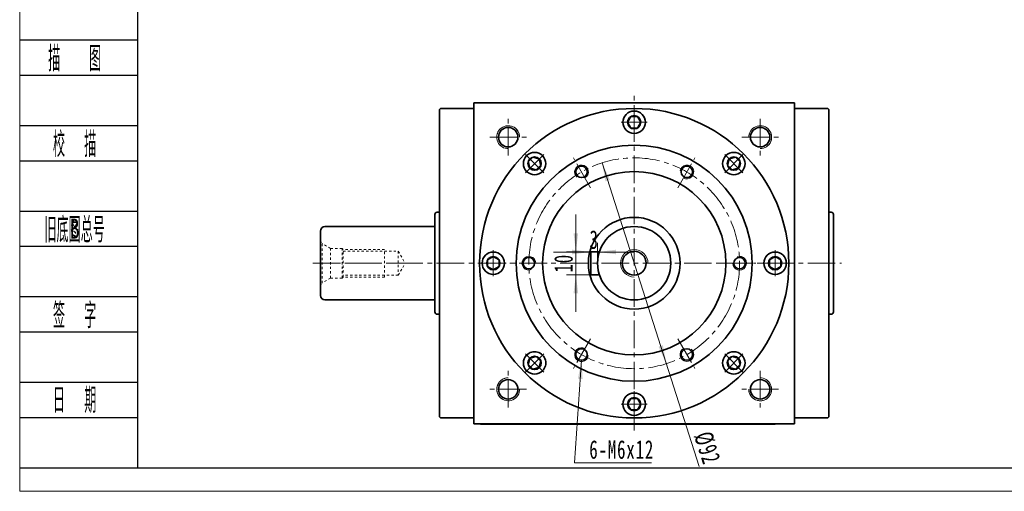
# Model space of a CAD drawing. Header units: millimetres. Extents: x -435 to 434, y -216 to 395.
# Tile 1 of 6: x -430 to -1, y -216 to -10. Entities that reach past the tile are written whole.
import ezdxf
from ezdxf.enums import TextEntityAlignment as Align

# ---------------------------------------------------------------- set-up
doc = ezdxf.new("R2010")
doc.units = ezdxf.units.MM
doc.set_wipeout_variables(frame=1)
doc.linetypes.add('点画线', pattern=[18, 12, -2, 2, -2])
doc.linetypes.add('虚线', pattern=[2, 1, -1])
doc.layers.get('0').update_dxf_attribs({"lineweight": 35})
doc.layers.add('2细线层', color=4, linetype='Continuous')
doc.layers.add('6文字层', color=3, linetype='Continuous')
for name, color, linetype, lineweight in [('中心线层', 1, '点画线', 18), ('图框_外框线', 7, 'Continuous', 18), ('尺寸线层', 3, 'Continuous', 18), ('粗实线', 7, 'Continuous', 50), ('粗实线层', 7, 'Continuous', 35)]:
    doc.layers.add(name, color=color, linetype=linetype, lineweight=lineweight)
doc.styles.add('PC_TEXTSTYLE', font='ISOCP.SHX', dxfattribs={"width": 0.707, "bigfont": 'GBCBIG.SHX'})
doc.styles.add('标准', font='txt', dxfattribs={"width": 0.667})
doc.dimstyles.new('a4-1-1.5', dxfattribs={"dimtxt": 4.5, "dimasz": 4.5, "dimexe": 2.25, "dimexo": 0, "dimgap": 0.75, "dimtad": 1, "dimdec": 3, "dimdsep": 46, "dimtxsty": '标准', "dimblk": '_CAXARROW', "dimcen": 0, "dimdle": 9, "dimazin": 2, "dimtfac": 0.707107, "dimtdec": 3, "dimtix": 1, "dimtmove": 2, "dimatfit": 3, "dimfxl": 0, "dimfrac": 2, "dimtolj": 1, "dimarcsym": 0})

# ---------------------------------------------------------------- blocks, each defined once
blk = doc.blocks.new('*X39')
at = {"layer": '尺寸线层', "linetype": 'Continuous'}
for points in [[(-187.62, -111.28), (-186.61, -103.18), (-188.64, -103.18)], [(-187.62, -121.28), (-186.61, -129.38), (-188.64, -129.38)]]:
    blk.add_hatch(color=0, dxfattribs=at).paths.add_polyline_path(points, flags=0)
at = {"layer": '尺寸线层', "color": 0, "linetype": 'Continuous'}
for p, q in [((-187.62, -95.08), (-187.62, -137.48)), ((-181.16, -111.28), (-191.67, -111.28)), ((-181.16, -121.28), (-191.67, -121.28))]:
    blk.add_line(p, q, dxfattribs=at)
at = {"layer": '尺寸线层', "color": 0, "insert": (-192.98, -116.28), "char_height": 8.1, "width": 16.2, "attachment_point": 5, "rotation": 90, "line_spacing_factor": 1.15057, "style": '标准'}
blk.add_mtext('\\T1.1;10', dxfattribs=at)
blk = doc.blocks.new('_CAXARROW')
blk.add_hatch(color=0).paths.add_polyline_path([(0, 0), (-1, 0.125), (-1, -0.125)], flags=0)
blk = doc.blocks.new('*X40')
at = {"layer": '尺寸线层', "linetype": 'Continuous'}
for points in [[(-181.16, -111.38), (-189.26, -110.37), (-189.26, -112.39)], [(-178.16, -111.38), (-170.06, -110.37), (-170.06, -112.39)]]:
    blk.add_hatch(color=0, dxfattribs=at).paths.add_polyline_path(points, flags=0)
at = {"layer": '尺寸线层', "color": 0, "linetype": 'Continuous'}
for p, q in [((-178.16, -116.28), (-178.16, -107.33)), ((-197.36, -111.38), (-161.96, -111.38)), ((-181.16, -111.28), (-181.16, -115.43))]:
    blk.add_line(p, q, dxfattribs=at)
at = {"layer": '尺寸线层', "color": 0, "insert": (-179.66, -106.02), "char_height": 8.1, "width": 16.2, "attachment_point": 5, "line_spacing_factor": 1.15057, "style": '标准'}
blk.add_mtext('\\T1.1;3', dxfattribs=at)
blk = doc.blocks.new('*X41')
at = {"layer": '尺寸线层', "linetype": 'Continuous'}
blk.add_hatch(color=0, dxfattribs=at).paths.add_polyline_path([(0.65, 44.71), (1.12, 36.56), (-0.9, 36.7)], flags=0)
at = {"layer": '尺寸线层', "color": 0, "linetype": 'Continuous'}
blk.add_line((0.65, 44.71), (-2.38, 0), dxfattribs=at)
at = {"layer": '尺寸线层', "color": 0}
for p, q in [((-2.38, 0), (0, 0)), ((0, 0), (31.15, 0)), ((0, 0), (0, 0))]:
    blk.add_line(p, q, dxfattribs=at)
at = {"layer": '尺寸线层', "color": 0, "insert": (4.05, 1.62), "char_height": 8.1, "width": 54.1905, "attachment_point": 7, "line_spacing_factor": 1.15057, "style": '标准'}
blk.add_mtext('\\T1.1;6-M6x12', dxfattribs=at)
blk = doc.blocks.new('*X42')
at = {"layer": '尺寸线层', "linetype": 'Continuous'}
for points in [[(-176.21, -72.48), (-174.7, -80.5), (-172.77, -79.88)], [(-148.12, -160.09), (-151.55, -152.68), (-149.63, -152.06)]]:
    blk.add_hatch(color=0, dxfattribs=at).paths.add_polyline_path(points, flags=0)
at = {"layer": '尺寸线层', "color": 0, "linetype": 'Continuous'}
blk.add_line((-133.73, -204.97), (-176.21, -72.48), dxfattribs=at)
at = {"layer": '尺寸线层', "color": 0, "insert": (-130.32, -196.88), "char_height": 8.1, "width": 26.6689, "attachment_point": 5, "rotation": 287.7769, "line_spacing_factor": 1.15057, "style": '标准'}
blk.add_mtext('\\T1.1;%%C92', dxfattribs=at)
blk = doc.blocks.new('*X43')
at = {"layer": '中心线层', "linetype": '点画线', "lineweight": 18}
for p, q in [((0, -5.64), (0, 5.64)), ((-5.64, 0), (5.64, 0))]:
    blk.add_line(p, q, dxfattribs=at)
at = {"layer": '粗实线层'}
for p, q in [((-2.89, 0), (-1.44, 2.5)), ((-2.89, 0), (-1.44, -2.5)), ((-1.44, 2.5), (1.44, 2.5)), ((2.89, 0), (1.44, 2.5)), ((2.89, 0), (1.44, 2.5)), ((2.89, 0), (1.44, -2.5)), ((-1.44, -2.5), (1.44, -2.5))]:
    blk.add_line(p, q, dxfattribs=at)
blk.add_circle((0, 0), 2.89, dxfattribs=at)
for start, end in [(0, 180), (180, 360)]:
    blk.add_arc((0, 0), 4.89, start, end, dxfattribs=at)
blk = doc.blocks.new('M12螺纹中心孔_2_1')
at = {"layer": '中心线层', "linetype": '点画线', "lineweight": 18}
blk.add_line((40.79, 0), (-3.25, 0), dxfattribs=at)
at = {"layer": '粗实线层', "color": 6, "linetype": '虚线', "lineweight": 18}
for p, q in [((0, -9.9), (0, 9.9)), ((0, 9.9), (0.74, 8.61)), ((4.4, 6.5), (0.74, 8.61)), ((0.74, -8.61), (0.74, 8.61)), ((9.5, 6.5), (4.4, 6.5)), ((4.4, -6.5), (4.4, 6.5)), ((10, 6), (9.5, 6.5)), ((9.5, -6.5), (9.5, 6.5)), ((28, 6), (10, 6)), ((10, -6), (10, 6)), ((10, 5.25), (34, 5.25)), ((28, -6), (28, 6)), ((34, 5.25), (34, -5.25)), ((34, 5.25), (37.03, 0)), ((34, -5.25), (37.03, 0)), ((4.4, -6.5), (0.74, -8.61)), ((9.5, -6.5), (4.4, -6.5)), ((10, -6), (9.5, -6.5)), ((34, -5.25), (10, -5.25)), ((28, -6), (10, -6)), ((0, -9.9), (0.74, -8.61))]:
    blk.add_line(p, q, dxfattribs=at)

msp = doc.modelspace()

# ---------------------------------------------------------------- linework, layer by layer
at = {"color": 7, "linetype": 'Continuous', "lineweight": 0}
for centre, start, end in [((-217.1617, -61.283), 0, 195), ((-107.1617, -61.283), 270, 105), ((-217.1617, -171.283), 90, 285), ((-107.1617, -171.283), 180, 15)]:
    msp.add_arc(centre, 5, start, end, dxfattribs=at)
at = {"layer": '2细线层'}
for p, q in [((-430.3848, -18.8696), (-378.9854, -18.8696)), ((-430.3848, -34.2379), (-378.9854, -34.2379)), ((-430.3848, -56.1925), (-378.9854, -56.1925)), ((-430.3848, -71.5608), (-378.9854, -71.5608)), ((-430.3848, -93.5155), (-378.9854, -93.5155)), ((-430.3848, -108.8837), (-378.9854, -108.8837)), ((-430.3848, -130.8384), (-378.9854, -130.8384)), ((-430.3848, -146.2066), (-378.9854, -146.2066)), ((-430.3848, -168.1613), (-378.9854, -168.1613)), ((-430.3848, -183.5296), (-378.9854, -183.5296)), ((-430.3848, -205.4842), (-378.9854, -205.4842))]:
    msp.add_line(p, q, dxfattribs=at)
at = {"layer": '中心线层'}
for p, q in [((-162.1617, -189.283), (-162.1617, -43.283)), ((-217.1617, -69.283), (-217.1617, -53.283)), ((-107.1617, -53.283), (-107.1617, -69.283)), ((-225.1617, -61.283), (-209.1617, -61.283)), ((-115.1617, -61.283), (-99.1617, -61.283)), ((-181.1777, -83.3464), (-188.694, -70.3279)), ((-143.1457, -83.3464), (-135.6295, -70.3279)), ((-302.4117, -116.283), (-71.6041, -116.283)), ((-200.1937, -116.283), (-215.2262, -116.283)), ((-124.1298, -116.283), (-109.0973, -116.283)), ((-181.1777, -149.2197), (-188.694, -162.2382)), ((-143.1457, -149.2197), (-135.6295, -162.2382)), ((-217.1617, -179.283), (-217.1617, -163.283)), ((-107.1617, -163.283), (-107.1617, -179.283)), ((-209.1617, -171.283), (-225.1617, -171.283)), ((-99.1617, -171.283), (-115.1617, -171.283))]:
    msp.add_line(p, q, dxfattribs=at)
msp.add_circle((-162.1617, -116.283), 46, dxfattribs=at)
at = {"layer": '粗实线', "color": 0, "lineweight": 40}
msp.add_line((-229.2937, -186.283), (-100.6617, -186.283), dxfattribs=at)
at = {"layer": '粗实线层'}
for p, q in [((-232.1617, -186.283), (-232.1617, -46.283)), ((-232.1617, -46.283), (-92.1617, -46.283)), ((-92.1617, -186.283), (-92.1617, -46.283)), ((-246.6617, -48.783), (-247.1617, -49.283)), ((-247.1617, -49.283), (-247.1617, -183.283)), ((-232.1617, -48.783), (-246.6617, -48.783)), ((-92.1617, -48.783), (-77.6617, -48.783)), ((-77.6617, -48.783), (-77.1617, -49.283)), ((-77.1617, -49.283), (-77.1617, -183.283)), ((-247.1617, -94.033), (-248.1617, -94.033)), ((-77.1617, -94.033), (-76.1617, -94.033)), ((-249.1617, -95.033), (-249.1617, -137.533)), ((-249.1617, -95.033), (-249.1617, -137.533)), ((-75.1617, -95.033), (-75.1617, -137.533)), ((-75.1617, -95.033), (-75.1617, -137.533)), ((-299.1617, -102.283), (-299.1617, -130.283)), ((-297.1617, -100.283), (-249.1617, -100.283)), ((-181.1617, -111.283), (-181.1617, -121.283)), ((-181.1617, -111.283), (-177.3604, -111.283)), ((-181.1617, -121.283), (-177.3604, -121.283)), ((-297.1617, -132.283), (-249.1617, -132.283)), ((-247.1617, -138.533), (-248.1617, -138.533)), ((-77.1617, -138.533), (-76.1617, -138.533)), ((-246.6617, -183.783), (-247.1617, -183.283)), ((-232.1617, -183.783), (-246.6617, -183.783)), ((-92.1617, -183.783), (-77.6617, -183.783)), ((-77.6617, -183.783), (-77.1617, -183.283))]:
    msp.add_line(p, q, dxfattribs=at)
msp.add_lwpolyline([(-92.1617, -186.283), (-232.1617, -186.283)], dxfattribs=at)
for centre, radius in [((-162.1617, -116.283), 67.5), ((-217.1617, -61.283), 4.25), ((-107.1617, -61.283), 4.25), ((-162.1617, -116.283), 51.5), ((-162.1617, -116.283), 40), ((-185.1617, -76.4459), 2.5), ((-139.1617, -76.4459), 2.5), ((-162.1617, -116.283), 20), ((-162.1617, -116.283), 16), ((-162.1617, -116.283), 5.2), ((-208.1617, -116.283), 2.5), ((-116.1617, -116.283), 2.5), ((-185.1617, -156.1202), 2.5), ((-139.1617, -156.1202), 2.5), ((-217.1617, -171.283), 4.25), ((-107.1617, -171.283), 4.25)]:
    msp.add_circle(centre, radius, dxfattribs=at)
at = {"layer": '粗实线层', "lineweight": 18}
for centre, radius, start, end in [((-185.1617, -76.4459), 3, 300, 231.186415), ((-139.1617, -76.4459), 3, 240, 171.186415), ((-162.1617, -116.283), 6, 0, 270), ((-208.1617, -116.283), 3, 360, 291.186415), ((-116.1617, -116.283), 3, 180, 111.186415), ((-185.1617, -156.1202), 3, 60, 351.186415), ((-139.1617, -156.1202), 3, 120, 51.186415)]:
    msp.add_arc(centre, radius, start, end, dxfattribs=at)
at = {"layer": '粗实线层'}
for centre, radius, start, end in [((-248.1617, -95.033), 1, 90, 180), ((-76.1617, -95.033), 1, 0, 90), ((-297.1617, -102.283), 2, 90, 180), ((-297.1617, -130.283), 2, 180, 270), ((-248.1617, -137.533), 1, 180, 270), ((-76.1617, -137.533), 1, 270, 0)]:
    msp.add_arc(centre, radius, start, end, dxfattribs=at)

# ---------------------------------------------------------------- block references
at = {"layer": '尺寸线层'}
msp.add_blockref('*X41', (-185.8144, -203.33), dxfattribs=at)
at = {"layer": '粗实线层'}
msp.add_blockref('M12螺纹中心孔_2_1', (-299.1617, -116.283), dxfattribs=at)

# ---------------------------------------------------------------- texts
at = {"layer": '6文字层', "color": 3, "style": 'PC_TEXTSTYLE'}
for s, width, p in [('描   图', 0.6667, (-406.4288, -26.5538)), ('校  描', 0.667, (-406.4288, -63.8767)), ('旧底图总号', 0.667, (-406.4288, -101.1996)), ('签  字', 0.667, (-406.4288, -138.5225)), ('日  期', 0.667, (-406.4151, -175.6263))]:
    msp.add_text(s, height=10.97733, dxfattribs=dict(at, width=width)).set_placement(p, align=Align.MIDDLE)
at = {"layer": '6文字层', "width": 0.707}
msp.add_text('B', height=8.7819, dxfattribs=at).set_placement((-406.4288, -101.1996), align=Align.MIDDLE)

# ---------------------------------------------------------------- dimensions: what is measured, and where the dimension line sits
at = {"layer": '尺寸线层'}
dim = msp.add_diameter_dim_2p(p1=(-176.2061, -72.4794), p2=(-148.1174, -160.0866), dimstyle='a4-1-1.5', override={"dimpost": '%%C<>', "dimsah": 1, "dimtfill": 1, "dimtzin": 8}, dxfattribs=at)
dim.commit()
dim.dimension.update_dxf_attribs({"geometry": '*X42', "text_midpoint": (-135.7627, -198.6201), "dimtype": 163})
dim = msp.add_linear_dim(base=(-187.6242, -121.283), p1=(-181.1617, -111.283), p2=(-181.1617, -121.283), angle=270, dimstyle='a4-1-1.5', override={"dimsah": 1, "dimtfill": 1, "dimtzin": 8}, dxfattribs=at)
dim.commit()
dim.dimension.update_dxf_attribs({"geometry": '*X39', "text_midpoint": (-192.9804, -116.283)})
dim = msp.add_linear_dim(base=(-178.1617, -111.3795), p1=(-181.1617, -111.283), p2=(-178.1617, -116.283), dimstyle='a4-1-1.5', override={"dimsah": 1, "dimtfill": 1, "dimtzin": 8}, dxfattribs=at)
dim.commit()
dim.dimension.update_dxf_attribs({"geometry": '*X40', "text_midpoint": (-179.6617, -106.0233)})

# ---------------------------------------------------------------- next in the draw order: wipeouts: each hides what was drawn before it
for points in [[(-157.2717, -54.783), (-157.2718, -54.7556), (-157.272, -54.7281), (-157.2724, -54.7006), (-157.273, -54.6731), (-157.2737, -54.6457), (-157.2745, -54.6182), (-157.2755, -54.5908), (-157.2767, -54.5633), (-157.278, -54.5359), (-157.2794, -54.5084), (-157.2811, -54.481), (-157.2828, -54.4536), (-157.2848, -54.4262), (-157.2868, -54.3988), (-157.2891, -54.3714), (-157.2915, -54.344), (-157.294, -54.3166), (-157.2967, -54.2893), (-157.2996, -54.262), (-157.3026, -54.2347), (-157.3057, -54.2074), (-157.309, -54.1801), (-157.3125, -54.1528), (-157.3161, -54.1256), (-157.3199, -54.0984), (-157.3238, -54.0712), (-157.3279, -54.044), (-157.3321, -54.0169), (-157.3365, -53.9897), (-157.341, -53.9626), (-157.341, -53.9626), (-157.3846, -53.7383), (-157.4387, -53.5162), (-157.503, -53.2969), (-157.5775, -53.0809), (-157.6621, -52.8686), (-157.7564, -52.6604), (-157.8604, -52.4569), (-157.9738, -52.2585), (-158.0964, -52.0655), (-158.2278, -51.8786), (-158.3678, -51.6979), (-158.5161, -51.524), (-158.6723, -51.3572), (-158.8362, -51.1979), (-159.0073, -51.0465), (-159.1854, -50.9032), (-159.3699, -50.7683), (-159.5605, -50.6423), (-159.7568, -50.5253), (-159.9584, -50.4175), (-160.1648, -50.3194), (-160.3755, -50.2309), (-160.5902, -50.1525), (-160.8083, -50.0841), (-161.0293, -50.026), (-161.2528, -49.9783), (-161.4783, -49.941), (-161.7053, -49.9144), (-161.9332, -49.8984), (-162.1617, -49.893), (-162.1617, -49.893), (-162.3902, -49.8984), (-162.6182, -49.9144), (-162.8452, -49.941), (-163.0707, -49.9783), (-163.2942, -50.026), (-163.5152, -50.0841), (-163.7333, -50.1525), (-163.9479, -50.2309), (-164.1587, -50.3194), (-164.365, -50.4175), (-164.5666, -50.5253), (-164.7629, -50.6423), (-164.9536, -50.7683), (-165.1381, -50.9032), (-165.3161, -51.0465), (-165.4873, -51.1979), (-165.6511, -51.3572), (-165.8074, -51.524), (-165.9557, -51.6979), (-166.0957, -51.8786), (-166.2271, -52.0655), (-166.3496, -52.2585), (-166.463, -52.4569), (-166.567, -52.6604), (-166.6614, -52.8686), (-166.7459, -53.0809), (-166.8204, -53.2969), (-166.8848, -53.5162), (-166.9388, -53.7383), (-166.9824, -53.9626), (-166.9824, -53.9626), (-166.9869, -53.9897), (-166.9913, -54.0169), (-166.9956, -54.044), (-166.9996, -54.0712), (-167.0036, -54.0984), (-167.0073, -54.1256), (-167.0109, -54.1528), (-167.0144, -54.1801), (-167.0177, -54.2074), (-167.0209, -54.2347), (-167.0239, -54.262), (-167.0267, -54.2893), (-167.0294, -54.3166), (-167.032, -54.344), (-167.0344, -54.3714), (-167.0366, -54.3988), (-167.0387, -54.4262), (-167.0406, -54.4536), (-167.0424, -54.481), (-167.044, -54.5084), (-167.0455, -54.5359), (-167.0468, -54.5633), (-167.0479, -54.5908), (-167.0489, -54.6182), (-167.0498, -54.6457), (-167.0505, -54.6731), (-167.051, -54.7006), (-167.0514, -54.7281), (-167.0516, -54.7556), (-167.0517, -54.783), (-167.0517, -54.783), (-167.045, -55.039), (-167.0249, -55.2942), (-166.9915, -55.548), (-166.9449, -55.7997), (-166.8851, -56.0487), (-166.8124, -56.2941), (-166.7269, -56.5355), (-166.629, -56.772), (-166.5187, -57.0031), (-166.3966, -57.228), (-166.2628, -57.4463), (-166.1178, -57.6573), (-165.962, -57.8604), (-165.7957, -58.0551), (-165.6195, -58.2408), (-165.4338, -58.417), (-165.2391, -58.5833), (-165.036, -58.7391), (-164.825, -58.8841), (-164.6067, -59.0179), (-164.3817, -59.1401), (-164.1507, -59.2503), (-163.9141, -59.3482), (-163.6728, -59.4337), (-163.4274, -59.5064), (-163.1784, -59.5662), (-162.9267, -59.6128), (-162.6729, -59.6463), (-162.4176, -59.6663), (-162.1617, -59.673), (-162.1617, -59.673), (-161.9058, -59.6663), (-161.6506, -59.6463), (-161.3968, -59.6128), (-161.145, -59.5662), (-160.8961, -59.5064), (-160.6506, -59.4337), (-160.4093, -59.3482), (-160.1728, -59.2503), (-159.9417, -59.1401), (-159.7167, -59.0179), (-159.4984, -58.8841), (-159.2875, -58.7391), (-159.0844, -58.5833), (-158.8897, -58.417), (-158.704, -58.2408), (-158.5277, -58.0551), (-158.3615, -57.8604), (-158.2056, -57.6573), (-158.0606, -57.4463), (-157.9269, -57.228), (-157.8047, -57.0031), (-157.6945, -56.772), (-157.5965, -56.5355), (-157.5111, -56.2941), (-157.4383, -56.0487), (-157.3786, -55.7997), (-157.3319, -55.548), (-157.2985, -55.2942), (-157.2784, -55.039)], [(-202.191, -69.3382), (-202.2105, -69.3188), (-202.2301, -69.2996), (-202.2498, -69.2804), (-202.2696, -69.2614), (-202.2895, -69.2425), (-202.3096, -69.2236), (-202.3297, -69.2049), (-202.3499, -69.1863), (-202.3702, -69.1679), (-202.3907, -69.1495), (-202.4112, -69.1312), (-202.4319, -69.1131), (-202.4526, -69.0951), (-202.4735, -69.0772), (-202.4944, -69.0594), (-202.5154, -69.0417), (-202.5366, -69.0242), (-202.5578, -69.0068), (-202.5792, -68.9895), (-202.6006, -68.9723), (-202.6221, -68.9552), (-202.6438, -68.9383), (-202.6655, -68.9214), (-202.6873, -68.9047), (-202.7092, -68.8882), (-202.7312, -68.8717), (-202.7533, -68.8554), (-202.7755, -68.8392), (-202.7978, -68.8231), (-202.8202, -68.8071), (-202.8202, -68.8071), (-203.0096, -68.6793), (-203.2049, -68.5605), (-203.4054, -68.4509), (-203.6109, -68.3509), (-203.8208, -68.2605), (-204.0347, -68.18), (-204.2522, -68.1097), (-204.4726, -68.0495), (-204.6957, -67.9998), (-204.9208, -67.9605), (-205.1476, -67.9317), (-205.3754, -67.9136), (-205.6038, -67.9062), (-205.8323, -67.9094), (-206.0605, -67.9233), (-206.2877, -67.9479), (-206.5135, -67.983), (-206.7374, -68.0287), (-206.959, -68.0848), (-207.1777, -68.1511), (-207.393, -68.2276), (-207.6046, -68.3141), (-207.8119, -68.4104), (-208.0144, -68.5163), (-208.2118, -68.6315), (-208.4036, -68.7558), (-208.5893, -68.8889), (-208.7687, -69.0305), (-208.9412, -69.1804), (-209.1065, -69.3382), (-209.1065, -69.3382), (-209.2643, -69.5036), (-209.4142, -69.6761), (-209.5559, -69.8554), (-209.689, -70.0412), (-209.8133, -70.233), (-209.9285, -70.4304), (-210.0344, -70.6329), (-210.1306, -70.8402), (-210.2171, -71.0517), (-210.2936, -71.2671), (-210.36, -71.4858), (-210.4161, -71.7073), (-210.4617, -71.9313), (-210.4969, -72.1571), (-210.5214, -72.3843), (-210.5353, -72.6124), (-210.5386, -72.8409), (-210.5311, -73.0694), (-210.513, -73.2972), (-210.4843, -73.5239), (-210.445, -73.7491), (-210.3952, -73.9721), (-210.3351, -74.1926), (-210.2647, -74.41), (-210.1843, -74.624), (-210.0939, -74.8339), (-209.9938, -75.0393), (-209.8843, -75.2399), (-209.7655, -75.4351), (-209.6376, -75.6246), (-209.6376, -75.6246), (-209.6217, -75.647), (-209.6056, -75.6692), (-209.5894, -75.6914), (-209.5731, -75.7135), (-209.5566, -75.7355), (-209.54, -75.7574), (-209.5233, -75.7793), (-209.5065, -75.801), (-209.4896, -75.8226), (-209.4725, -75.8442), (-209.4553, -75.8656), (-209.438, -75.8869), (-209.4206, -75.9082), (-209.403, -75.9293), (-209.3854, -75.9504), (-209.3676, -75.9713), (-209.3497, -75.9922), (-209.3317, -76.0129), (-209.3135, -76.0335), (-209.2953, -76.0541), (-209.2769, -76.0745), (-209.2584, -76.0949), (-209.2398, -76.1151), (-209.2211, -76.1352), (-209.2023, -76.1552), (-209.1834, -76.1751), (-209.1643, -76.1949), (-209.1452, -76.2146), (-209.1259, -76.2342), (-209.1065, -76.2537), (-209.1065, -76.2537), (-208.9208, -76.4299), (-208.7262, -76.5962), (-208.5231, -76.7521), (-208.3121, -76.8971), (-208.0938, -77.0308), (-207.8688, -77.153), (-207.6377, -77.2632), (-207.4012, -77.3612), (-207.1599, -77.4466), (-206.9144, -77.5193), (-206.6655, -77.5791), (-206.4138, -77.6258), (-206.1599, -77.6592), (-205.9047, -77.6793), (-205.6488, -77.686), (-205.3929, -77.6793), (-205.1376, -77.6592), (-204.8838, -77.6258), (-204.6321, -77.5791), (-204.3832, -77.5193), (-204.1377, -77.4466), (-203.8964, -77.3612), (-203.6599, -77.2632), (-203.4288, -77.153), (-203.2038, -77.0308), (-202.9855, -76.8971), (-202.7745, -76.7521), (-202.5714, -76.5962), (-202.3767, -76.4299), (-202.191, -76.2537), (-202.191, -76.2537), (-202.0148, -76.068), (-201.8486, -75.8733), (-201.6927, -75.6702), (-201.5477, -75.4593), (-201.4139, -75.241), (-201.2918, -75.016), (-201.1816, -74.7849), (-201.0836, -74.5484), (-200.9981, -74.3071), (-200.9254, -74.0616), (-200.8657, -73.8127), (-200.819, -73.5609), (-200.7856, -73.3071), (-200.7655, -73.0519), (-200.7588, -72.796), (-200.7655, -72.54), (-200.7856, -72.2848), (-200.819, -72.031), (-200.8657, -71.7793), (-200.9254, -71.5303), (-200.9981, -71.2849), (-201.0836, -71.0436), (-201.1816, -70.807), (-201.2918, -70.576), (-201.4139, -70.351), (-201.5477, -70.1327), (-201.6927, -69.9217), (-201.8486, -69.7186), (-202.0148, -69.5239)], [(-115.2169, -76.2537), (-115.1975, -76.2342), (-115.1783, -76.2146), (-115.1591, -76.1949), (-115.1401, -76.1751), (-115.1211, -76.1552), (-115.1023, -76.1352), (-115.0836, -76.1151), (-115.065, -76.0949), (-115.0465, -76.0745), (-115.0282, -76.0541), (-115.0099, -76.0335), (-114.9918, -76.0129), (-114.9738, -75.9922), (-114.9559, -75.9713), (-114.9381, -75.9504), (-114.9204, -75.9293), (-114.9029, -75.9082), (-114.8855, -75.8869), (-114.8681, -75.8656), (-114.851, -75.8442), (-114.8339, -75.8226), (-114.8169, -75.801), (-114.8001, -75.7793), (-114.7834, -75.7574), (-114.7668, -75.7355), (-114.7504, -75.7135), (-114.7341, -75.6914), (-114.7178, -75.6692), (-114.7018, -75.647), (-114.6858, -75.6246), (-114.6858, -75.6246), (-114.558, -75.4351), (-114.4392, -75.2399), (-114.3296, -75.0393), (-114.2295, -74.8339), (-114.1392, -74.624), (-114.0587, -74.41), (-113.9883, -74.1926), (-113.9282, -73.9721), (-113.8784, -73.7491), (-113.8391, -73.5239), (-113.8104, -73.2972), (-113.7923, -73.0694), (-113.7849, -72.8409), (-113.7881, -72.6124), (-113.802, -72.3843), (-113.8266, -72.1571), (-113.8617, -71.9313), (-113.9074, -71.7073), (-113.9635, -71.4858), (-114.0298, -71.2671), (-114.1063, -71.0517), (-114.1928, -70.8402), (-114.2891, -70.6329), (-114.3949, -70.4304), (-114.5101, -70.233), (-114.6345, -70.0412), (-114.7676, -69.8554), (-114.9092, -69.6761), (-115.0591, -69.5036), (-115.2169, -69.3382), (-115.2169, -69.3382), (-115.3822, -69.1804), (-115.5548, -69.0305), (-115.7341, -68.8889), (-115.9199, -68.7558), (-116.1117, -68.6315), (-116.309, -68.5163), (-116.5116, -68.4104), (-116.7189, -68.3141), (-116.9304, -68.2276), (-117.1458, -68.1511), (-117.3645, -68.0848), (-117.586, -68.0287), (-117.81, -67.983), (-118.0358, -67.9479), (-118.263, -67.9233), (-118.4911, -67.9094), (-118.7196, -67.9062), (-118.9481, -67.9136), (-119.1759, -67.9317), (-119.4026, -67.9605), (-119.6278, -67.9998), (-119.8508, -68.0495), (-120.0713, -68.1097), (-120.2887, -68.18), (-120.5026, -68.2605), (-120.7126, -68.3509), (-120.918, -68.4509), (-121.1186, -68.5605), (-121.3138, -68.6793), (-121.5033, -68.8071), (-121.5033, -68.8071), (-121.5257, -68.8231), (-121.5479, -68.8392), (-121.5701, -68.8554), (-121.5922, -68.8717), (-121.6142, -68.8882), (-121.6361, -68.9047), (-121.658, -68.9214), (-121.6797, -68.9383), (-121.7013, -68.9552), (-121.7228, -68.9723), (-121.7443, -68.9895), (-121.7656, -69.0068), (-121.7869, -69.0242), (-121.808, -69.0417), (-121.829, -69.0594), (-121.85, -69.0772), (-121.8708, -69.0951), (-121.8916, -69.1131), (-121.9122, -69.1312), (-121.9328, -69.1495), (-121.9532, -69.1679), (-121.9735, -69.1863), (-121.9938, -69.2049), (-122.0139, -69.2236), (-122.0339, -69.2425), (-122.0538, -69.2614), (-122.0736, -69.2804), (-122.0933, -69.2996), (-122.1129, -69.3188), (-122.1324, -69.3382), (-122.1324, -69.3382), (-122.3086, -69.5239), (-122.4749, -69.7186), (-122.6308, -69.9217), (-122.7758, -70.1327), (-122.9095, -70.351), (-123.0317, -70.576), (-123.1419, -70.807), (-123.2399, -71.0436), (-123.3253, -71.2849), (-123.398, -71.5303), (-123.4578, -71.7793), (-123.5045, -72.031), (-123.5379, -72.2848), (-123.558, -72.54), (-123.5647, -72.796), (-123.558, -73.0519), (-123.5379, -73.3071), (-123.5045, -73.5609), (-123.4578, -73.8127), (-123.398, -74.0616), (-123.3253, -74.3071), (-123.2399, -74.5484), (-123.1419, -74.7849), (-123.0317, -75.016), (-122.9095, -75.241), (-122.7758, -75.4593), (-122.6308, -75.6702), (-122.4749, -75.8733), (-122.3086, -76.068), (-122.1324, -76.2537), (-122.1324, -76.2537), (-121.9467, -76.4299), (-121.752, -76.5962), (-121.5489, -76.7521), (-121.3379, -76.8971), (-121.1197, -77.0308), (-120.8947, -77.153), (-120.6636, -77.2632), (-120.4271, -77.3612), (-120.1858, -77.4466), (-119.9403, -77.5193), (-119.6913, -77.5791), (-119.4396, -77.6258), (-119.1858, -77.6592), (-118.9306, -77.6793), (-118.6747, -77.686), (-118.4187, -77.6793), (-118.1635, -77.6592), (-117.9097, -77.6258), (-117.658, -77.5791), (-117.409, -77.5193), (-117.1636, -77.4466), (-116.9222, -77.3612), (-116.6857, -77.2632), (-116.4546, -77.153), (-116.2297, -77.0308), (-116.0114, -76.8971), (-115.8004, -76.7521), (-115.5973, -76.5962), (-115.4026, -76.4299)], [(-223.6617, -111.393), (-223.6892, -111.3931), (-223.7167, -111.3933), (-223.7442, -111.3937), (-223.7716, -111.3943), (-223.7991, -111.395), (-223.8266, -111.3958), (-223.854, -111.3968), (-223.8815, -111.398), (-223.9089, -111.3993), (-223.9363, -111.4008), (-223.9638, -111.4024), (-223.9912, -111.4041), (-224.0186, -111.4061), (-224.046, -111.4082), (-224.0734, -111.4104), (-224.1008, -111.4128), (-224.1281, -111.4153), (-224.1555, -111.418), (-224.1828, -111.4209), (-224.2101, -111.4239), (-224.2374, -111.427), (-224.2647, -111.4304), (-224.2919, -111.4338), (-224.3192, -111.4374), (-224.3464, -111.4412), (-224.3736, -111.4451), (-224.4008, -111.4492), (-224.4279, -111.4534), (-224.455, -111.4578), (-224.4821, -111.4623), (-224.4821, -111.4623), (-224.7065, -111.5059), (-224.9285, -111.56), (-225.1478, -111.6243), (-225.3639, -111.6989), (-225.5762, -111.7834), (-225.7844, -111.8778), (-225.9879, -111.9817), (-226.1863, -112.0951), (-226.3792, -112.2177), (-226.5662, -112.3491), (-226.7469, -112.4891), (-226.9207, -112.6374), (-227.0875, -112.7936), (-227.2468, -112.9575), (-227.3983, -113.1286), (-227.5416, -113.3067), (-227.6764, -113.4912), (-227.8025, -113.6818), (-227.9195, -113.8782), (-228.0272, -114.0797), (-228.1254, -114.2861), (-228.2138, -114.4968), (-228.2923, -114.7115), (-228.3607, -114.9296), (-228.4188, -115.1506), (-228.4665, -115.3741), (-228.5037, -115.5996), (-228.5304, -115.8266), (-228.5464, -116.0546), (-228.5517, -116.283), (-228.5517, -116.283), (-228.5464, -116.5115), (-228.5304, -116.7395), (-228.5037, -116.9665), (-228.4665, -117.192), (-228.4188, -117.4155), (-228.3607, -117.6365), (-228.2923, -117.8546), (-228.2138, -118.0692), (-228.1254, -118.28), (-228.0272, -118.4864), (-227.9195, -118.6879), (-227.8025, -118.8842), (-227.6764, -119.0749), (-227.5416, -119.2594), (-227.3983, -119.4374), (-227.2468, -119.6086), (-227.0875, -119.7724), (-226.9207, -119.9287), (-226.7469, -120.077), (-226.5662, -120.217), (-226.3792, -120.3484), (-226.1863, -120.4709), (-225.9879, -120.5843), (-225.7844, -120.6883), (-225.5762, -120.7827), (-225.3639, -120.8672), (-225.1478, -120.9417), (-224.9285, -121.0061), (-224.7065, -121.0601), (-224.4821, -121.1037), (-224.4821, -121.1037), (-224.455, -121.1083), (-224.4279, -121.1126), (-224.4008, -121.1169), (-224.3736, -121.1209), (-224.3464, -121.1249), (-224.3192, -121.1286), (-224.2919, -121.1323), (-224.2647, -121.1357), (-224.2374, -121.139), (-224.2101, -121.1422), (-224.1828, -121.1452), (-224.1555, -121.148), (-224.1281, -121.1507), (-224.1008, -121.1533), (-224.0734, -121.1557), (-224.046, -121.1579), (-224.0186, -121.16), (-223.9912, -121.1619), (-223.9638, -121.1637), (-223.9363, -121.1653), (-223.9089, -121.1668), (-223.8815, -121.1681), (-223.854, -121.1693), (-223.8266, -121.1703), (-223.7991, -121.1711), (-223.7716, -121.1718), (-223.7442, -121.1723), (-223.7167, -121.1727), (-223.6892, -121.173), (-223.6617, -121.173), (-223.6617, -121.173), (-223.4058, -121.1663), (-223.1506, -121.1463), (-222.8968, -121.1128), (-222.645, -121.0662), (-222.3961, -121.0064), (-222.1506, -120.9337), (-221.9093, -120.8482), (-221.6728, -120.7503), (-221.4417, -120.6401), (-221.2167, -120.5179), (-220.9984, -120.3841), (-220.7875, -120.2391), (-220.5844, -120.0833), (-220.3897, -119.917), (-220.204, -119.7408), (-220.0277, -119.5551), (-219.8615, -119.3604), (-219.7056, -119.1573), (-219.5606, -118.9463), (-219.4269, -118.728), (-219.3047, -118.5031), (-219.1945, -118.272), (-219.0965, -118.0355), (-219.0111, -117.7941), (-218.9383, -117.5487), (-218.8786, -117.2997), (-218.8319, -117.048), (-218.7985, -116.7942), (-218.7784, -116.539), (-218.7717, -116.283), (-218.7717, -116.283), (-218.7784, -116.0271), (-218.7985, -115.7719), (-218.8319, -115.5181), (-218.8786, -115.2663), (-218.9383, -115.0174), (-219.0111, -114.7719), (-219.0965, -114.5306), (-219.1945, -114.2941), (-219.3047, -114.063), (-219.4269, -113.838), (-219.5606, -113.6198), (-219.7056, -113.4088), (-219.8615, -113.2057), (-220.0277, -113.011), (-220.204, -112.8253), (-220.3897, -112.6491), (-220.5844, -112.4828), (-220.7875, -112.3269), (-220.9984, -112.1819), (-221.2167, -112.0482), (-221.4417, -111.926), (-221.6728, -111.8158), (-221.9093, -111.7178), (-222.1506, -111.6324), (-222.3961, -111.5597), (-222.645, -111.4999), (-222.8968, -111.4532), (-223.1506, -111.4198), (-223.4058, -111.3997)], [(-100.6617, -121.173), (-100.6343, -121.173), (-100.6068, -121.1727), (-100.5793, -121.1723), (-100.5518, -121.1718), (-100.5244, -121.1711), (-100.4969, -121.1703), (-100.4694, -121.1693), (-100.442, -121.1681), (-100.4145, -121.1668), (-100.3871, -121.1653), (-100.3597, -121.1637), (-100.3323, -121.1619), (-100.3048, -121.16), (-100.2775, -121.1579), (-100.2501, -121.1557), (-100.2227, -121.1533), (-100.1953, -121.1507), (-100.168, -121.148), (-100.1407, -121.1452), (-100.1134, -121.1422), (-100.0861, -121.139), (-100.0588, -121.1357), (-100.0315, -121.1323), (-100.0043, -121.1286), (-99.9771, -121.1249), (-99.9499, -121.1209), (-99.9227, -121.1169), (-99.8956, -121.1126), (-99.8684, -121.1083), (-99.8413, -121.1037), (-99.8413, -121.1037), (-99.617, -121.0601), (-99.3949, -121.0061), (-99.1756, -120.9417), (-98.9596, -120.8672), (-98.7472, -120.7827), (-98.5391, -120.6883), (-98.3356, -120.5843), (-98.1371, -120.4709), (-97.9442, -120.3484), (-97.7572, -120.217), (-97.5766, -120.077), (-97.4027, -119.9287), (-97.2359, -119.7724), (-97.0766, -119.6086), (-96.9252, -119.4374), (-96.7819, -119.2594), (-96.647, -119.0749), (-96.521, -118.8842), (-96.404, -118.6879), (-96.2962, -118.4864), (-96.1981, -118.28), (-96.1096, -118.0692), (-96.0311, -117.8546), (-95.9628, -117.6365), (-95.9047, -117.4155), (-95.8569, -117.192), (-95.8197, -116.9665), (-95.7931, -116.7395), (-95.7771, -116.5115), (-95.7717, -116.283), (-95.7717, -116.283), (-95.7771, -116.0546), (-95.7931, -115.8266), (-95.8197, -115.5996), (-95.8569, -115.3741), (-95.9047, -115.1506), (-95.9628, -114.9296), (-96.0311, -114.7115), (-96.1096, -114.4968), (-96.1981, -114.2861), (-96.2962, -114.0797), (-96.404, -113.8782), (-96.521, -113.6818), (-96.647, -113.4912), (-96.7819, -113.3067), (-96.9252, -113.1286), (-97.0766, -112.9575), (-97.2359, -112.7936), (-97.4027, -112.6374), (-97.5766, -112.4891), (-97.7572, -112.3491), (-97.9442, -112.2177), (-98.1371, -112.0951), (-98.3356, -111.9817), (-98.5391, -111.8778), (-98.7472, -111.7834), (-98.9596, -111.6989), (-99.1756, -111.6243), (-99.3949, -111.56), (-99.617, -111.5059), (-99.8413, -111.4623), (-99.8413, -111.4623), (-99.8684, -111.4578), (-99.8956, -111.4534), (-99.9227, -111.4492), (-99.9499, -111.4451), (-99.9771, -111.4412), (-100.0043, -111.4374), (-100.0315, -111.4338), (-100.0588, -111.4304), (-100.0861, -111.427), (-100.1134, -111.4239), (-100.1407, -111.4209), (-100.168, -111.418), (-100.1953, -111.4153), (-100.2227, -111.4128), (-100.2501, -111.4104), (-100.2775, -111.4082), (-100.3048, -111.4061), (-100.3323, -111.4041), (-100.3597, -111.4024), (-100.3871, -111.4008), (-100.4145, -111.3993), (-100.442, -111.398), (-100.4694, -111.3968), (-100.4969, -111.3958), (-100.5244, -111.395), (-100.5518, -111.3943), (-100.5793, -111.3937), (-100.6068, -111.3933), (-100.6343, -111.3931), (-100.6617, -111.393), (-100.6617, -111.393), (-100.9176, -111.3997), (-101.1729, -111.4198), (-101.4267, -111.4532), (-101.6784, -111.4999), (-101.9274, -111.5597), (-102.1728, -111.6324), (-102.4141, -111.7178), (-102.6507, -111.8158), (-102.8817, -111.926), (-103.1067, -112.0482), (-103.325, -112.1819), (-103.536, -112.3269), (-103.7391, -112.4828), (-103.9338, -112.6491), (-104.1195, -112.8253), (-104.2957, -113.011), (-104.462, -113.2057), (-104.6178, -113.4088), (-104.7628, -113.6198), (-104.8966, -113.838), (-105.0187, -114.063), (-105.129, -114.2941), (-105.2269, -114.5306), (-105.3124, -114.7719), (-105.3851, -115.0174), (-105.4449, -115.2663), (-105.4915, -115.5181), (-105.5249, -115.7719), (-105.545, -116.0271), (-105.5517, -116.283), (-105.5517, -116.283), (-105.545, -116.539), (-105.5249, -116.7942), (-105.4915, -117.048), (-105.4449, -117.2997), (-105.3851, -117.5487), (-105.3124, -117.7941), (-105.2269, -118.0355), (-105.129, -118.272), (-105.0187, -118.5031), (-104.8966, -118.728), (-104.7628, -118.9463), (-104.6178, -119.1573), (-104.462, -119.3604), (-104.2957, -119.5551), (-104.1195, -119.7408), (-103.9338, -119.917), (-103.7391, -120.0833), (-103.536, -120.2391), (-103.325, -120.3841), (-103.1067, -120.5179), (-102.8817, -120.6401), (-102.6507, -120.7503), (-102.4141, -120.8482), (-102.1728, -120.9337), (-101.9274, -121.0064), (-101.6784, -121.0662), (-101.4267, -121.1128), (-101.1729, -121.1463), (-100.9176, -121.1663)], [(-209.1065, -156.3124), (-209.1259, -156.3318), (-209.1452, -156.3514), (-209.1643, -156.3711), (-209.1834, -156.3909), (-209.2023, -156.4108), (-209.2211, -156.4309), (-209.2398, -156.451), (-209.2584, -156.4712), (-209.2769, -156.4916), (-209.2953, -156.512), (-209.3135, -156.5325), (-209.3317, -156.5532), (-209.3497, -156.5739), (-209.3676, -156.5948), (-209.3854, -156.6157), (-209.403, -156.6368), (-209.4206, -156.6579), (-209.438, -156.6791), (-209.4553, -156.7005), (-209.4725, -156.7219), (-209.4896, -156.7435), (-209.5065, -156.7651), (-209.5233, -156.7868), (-209.54, -156.8086), (-209.5566, -156.8305), (-209.5731, -156.8525), (-209.5894, -156.8746), (-209.6056, -156.8968), (-209.6217, -156.9191), (-209.6376, -156.9415), (-209.6376, -156.9415), (-209.7655, -157.1309), (-209.8843, -157.3262), (-209.9938, -157.5267), (-210.0939, -157.7322), (-210.1843, -157.9421), (-210.2647, -158.156), (-210.3351, -158.3735), (-210.3952, -158.594), (-210.445, -158.817), (-210.4843, -159.0422), (-210.513, -159.2689), (-210.5311, -159.4967), (-210.5386, -159.7251), (-210.5353, -159.9536), (-210.5214, -160.1818), (-210.4969, -160.409), (-210.4617, -160.6348), (-210.4161, -160.8587), (-210.36, -161.0803), (-210.2936, -161.299), (-210.2171, -161.5144), (-210.1306, -161.7259), (-210.0344, -161.9332), (-209.9285, -162.1357), (-209.8133, -162.3331), (-209.689, -162.5249), (-209.5559, -162.7107), (-209.4142, -162.89), (-209.2643, -163.0625), (-209.1065, -163.2279), (-209.1065, -163.2279), (-208.9412, -163.3856), (-208.7687, -163.5355), (-208.5893, -163.6772), (-208.4036, -163.8103), (-208.2118, -163.9346), (-208.0144, -164.0498), (-207.8119, -164.1557), (-207.6046, -164.252), (-207.393, -164.3384), (-207.1777, -164.415), (-206.959, -164.4813), (-206.7374, -164.5374), (-206.5135, -164.583), (-206.2877, -164.6182), (-206.0605, -164.6427), (-205.8323, -164.6567), (-205.6038, -164.6599), (-205.3754, -164.6525), (-205.1476, -164.6343), (-204.9208, -164.6056), (-204.6957, -164.5663), (-204.4726, -164.5166), (-204.2522, -164.4564), (-204.0347, -164.386), (-203.8208, -164.3056), (-203.6109, -164.2152), (-203.4054, -164.1151), (-203.2049, -164.0056), (-203.0096, -163.8868), (-202.8202, -163.759), (-202.8202, -163.759), (-202.7978, -163.743), (-202.7755, -163.7269), (-202.7533, -163.7107), (-202.7312, -163.6944), (-202.7092, -163.6779), (-202.6873, -163.6613), (-202.6655, -163.6446), (-202.6438, -163.6278), (-202.6221, -163.6109), (-202.6006, -163.5938), (-202.5792, -163.5766), (-202.5578, -163.5593), (-202.5366, -163.5419), (-202.5154, -163.5243), (-202.4944, -163.5067), (-202.4735, -163.4889), (-202.4526, -163.471), (-202.4319, -163.453), (-202.4112, -163.4348), (-202.3907, -163.4166), (-202.3702, -163.3982), (-202.3499, -163.3797), (-202.3297, -163.3612), (-202.3096, -163.3424), (-202.2895, -163.3236), (-202.2696, -163.3047), (-202.2498, -163.2856), (-202.2301, -163.2665), (-202.2105, -163.2472), (-202.191, -163.2279), (-202.191, -163.2279), (-202.0148, -163.0422), (-201.8486, -162.8475), (-201.6927, -162.6444), (-201.5477, -162.4334), (-201.4139, -162.2151), (-201.2918, -161.9901), (-201.1816, -161.759), (-201.0836, -161.5225), (-200.9981, -161.2812), (-200.9254, -161.0357), (-200.8657, -160.7868), (-200.819, -160.5351), (-200.7856, -160.2812), (-200.7655, -160.026), (-200.7588, -159.7701), (-200.7655, -159.5142), (-200.7856, -159.259), (-200.819, -159.0051), (-200.8657, -158.7534), (-200.9254, -158.5045), (-200.9981, -158.259), (-201.0836, -158.0177), (-201.1816, -157.7812), (-201.2918, -157.5501), (-201.4139, -157.3251), (-201.5477, -157.1068), (-201.6927, -156.8958), (-201.8486, -156.6927), (-202.0148, -156.4981), (-202.191, -156.3124), (-202.191, -156.3124), (-202.3767, -156.1361), (-202.5714, -155.9699), (-202.7745, -155.814), (-202.9855, -155.669), (-203.2038, -155.5352), (-203.4288, -155.4131), (-203.6599, -155.3029), (-203.8964, -155.2049), (-204.1377, -155.1194), (-204.3832, -155.0467), (-204.6321, -154.987), (-204.8838, -154.9403), (-205.1376, -154.9069), (-205.3929, -154.8868), (-205.6488, -154.8801), (-205.9047, -154.8868), (-206.1599, -154.9069), (-206.4138, -154.9403), (-206.6655, -154.987), (-206.9144, -155.0467), (-207.1599, -155.1194), (-207.4012, -155.2049), (-207.6377, -155.3029), (-207.8688, -155.4131), (-208.0938, -155.5352), (-208.3121, -155.669), (-208.5231, -155.814), (-208.7262, -155.9699), (-208.9208, -156.1361)], [(-122.1324, -163.2279), (-122.1129, -163.2472), (-122.0933, -163.2665), (-122.0736, -163.2856), (-122.0538, -163.3047), (-122.0339, -163.3236), (-122.0139, -163.3424), (-121.9938, -163.3612), (-121.9735, -163.3797), (-121.9532, -163.3982), (-121.9328, -163.4166), (-121.9122, -163.4348), (-121.8916, -163.453), (-121.8708, -163.471), (-121.85, -163.4889), (-121.829, -163.5067), (-121.808, -163.5243), (-121.7869, -163.5419), (-121.7656, -163.5593), (-121.7443, -163.5766), (-121.7228, -163.5938), (-121.7013, -163.6109), (-121.6797, -163.6278), (-121.658, -163.6446), (-121.6361, -163.6613), (-121.6142, -163.6779), (-121.5922, -163.6944), (-121.5701, -163.7107), (-121.5479, -163.7269), (-121.5257, -163.743), (-121.5033, -163.759), (-121.5033, -163.759), (-121.3138, -163.8868), (-121.1186, -164.0056), (-120.918, -164.1151), (-120.7126, -164.2152), (-120.5026, -164.3056), (-120.2887, -164.386), (-120.0713, -164.4564), (-119.8508, -164.5166), (-119.6278, -164.5663), (-119.4026, -164.6056), (-119.1759, -164.6343), (-118.9481, -164.6525), (-118.7196, -164.6599), (-118.4911, -164.6567), (-118.263, -164.6427), (-118.0358, -164.6182), (-117.81, -164.583), (-117.586, -164.5374), (-117.3645, -164.4813), (-117.1458, -164.415), (-116.9304, -164.3384), (-116.7189, -164.252), (-116.5116, -164.1557), (-116.309, -164.0498), (-116.1117, -163.9346), (-115.9199, -163.8103), (-115.7341, -163.6772), (-115.5548, -163.5355), (-115.3822, -163.3856), (-115.2169, -163.2279), (-115.2169, -163.2279), (-115.0591, -163.0625), (-114.9092, -162.89), (-114.7676, -162.7107), (-114.6345, -162.5249), (-114.5101, -162.3331), (-114.3949, -162.1357), (-114.2891, -161.9332), (-114.1928, -161.7259), (-114.1063, -161.5144), (-114.0298, -161.299), (-113.9635, -161.0803), (-113.9074, -160.8587), (-113.8617, -160.6348), (-113.8266, -160.409), (-113.802, -160.1818), (-113.7881, -159.9536), (-113.7849, -159.7251), (-113.7923, -159.4967), (-113.8104, -159.2689), (-113.8391, -159.0422), (-113.8784, -158.817), (-113.9282, -158.594), (-113.9883, -158.3735), (-114.0587, -158.156), (-114.1392, -157.9421), (-114.2295, -157.7322), (-114.3296, -157.5267), (-114.4392, -157.3262), (-114.558, -157.1309), (-114.6858, -156.9415), (-114.6858, -156.9415), (-114.7018, -156.9191), (-114.7178, -156.8968), (-114.7341, -156.8746), (-114.7504, -156.8525), (-114.7668, -156.8305), (-114.7834, -156.8086), (-114.8001, -156.7868), (-114.8169, -156.7651), (-114.8339, -156.7435), (-114.851, -156.7219), (-114.8681, -156.7005), (-114.8855, -156.6791), (-114.9029, -156.6579), (-114.9204, -156.6368), (-114.9381, -156.6157), (-114.9559, -156.5948), (-114.9738, -156.5739), (-114.9918, -156.5532), (-115.0099, -156.5325), (-115.0282, -156.512), (-115.0465, -156.4916), (-115.065, -156.4712), (-115.0836, -156.451), (-115.1023, -156.4309), (-115.1211, -156.4108), (-115.1401, -156.3909), (-115.1591, -156.3711), (-115.1783, -156.3514), (-115.1975, -156.3318), (-115.2169, -156.3124), (-115.2169, -156.3124), (-115.4026, -156.1361), (-115.5973, -155.9699), (-115.8004, -155.814), (-116.0114, -155.669), (-116.2297, -155.5352), (-116.4546, -155.4131), (-116.6857, -155.3029), (-116.9222, -155.2049), (-117.1636, -155.1194), (-117.409, -155.0467), (-117.658, -154.987), (-117.9097, -154.9403), (-118.1635, -154.9069), (-118.4187, -154.8868), (-118.6747, -154.8801), (-118.9306, -154.8868), (-119.1858, -154.9069), (-119.4396, -154.9403), (-119.6913, -154.987), (-119.9403, -155.0467), (-120.1858, -155.1194), (-120.4271, -155.2049), (-120.6636, -155.3029), (-120.8947, -155.4131), (-121.1197, -155.5352), (-121.3379, -155.669), (-121.5489, -155.814), (-121.752, -155.9699), (-121.9467, -156.1361), (-122.1324, -156.3124), (-122.1324, -156.3124), (-122.3086, -156.4981), (-122.4749, -156.6927), (-122.6308, -156.8958), (-122.7758, -157.1068), (-122.9095, -157.3251), (-123.0317, -157.5501), (-123.1419, -157.7812), (-123.2399, -158.0177), (-123.3253, -158.259), (-123.398, -158.5045), (-123.4578, -158.7534), (-123.5045, -159.0051), (-123.5379, -159.259), (-123.558, -159.5142), (-123.5647, -159.7701), (-123.558, -160.026), (-123.5379, -160.2812), (-123.5045, -160.5351), (-123.4578, -160.7868), (-123.398, -161.0357), (-123.3253, -161.2812), (-123.2399, -161.5225), (-123.1419, -161.759), (-123.0317, -161.9901), (-122.9095, -162.2151), (-122.7758, -162.4334), (-122.6308, -162.6444), (-122.4749, -162.8475), (-122.3086, -163.0422)], [(-167.0517, -177.783), (-167.0516, -177.8105), (-167.0514, -177.838), (-167.051, -177.8655), (-167.0505, -177.8929), (-167.0498, -177.9204), (-167.0489, -177.9479), (-167.0479, -177.9753), (-167.0468, -178.0028), (-167.0455, -178.0302), (-167.044, -178.0577), (-167.0424, -178.0851), (-167.0406, -178.1125), (-167.0387, -178.1399), (-167.0366, -178.1673), (-167.0344, -178.1947), (-167.032, -178.2221), (-167.0294, -178.2494), (-167.0267, -178.2768), (-167.0239, -178.3041), (-167.0209, -178.3314), (-167.0177, -178.3587), (-167.0144, -178.386), (-167.0109, -178.4132), (-167.0073, -178.4405), (-167.0036, -178.4677), (-166.9996, -178.4949), (-166.9956, -178.5221), (-166.9913, -178.5492), (-166.9869, -178.5763), (-166.9824, -178.6034), (-166.9824, -178.6034), (-166.9388, -178.8278), (-166.8848, -179.0498), (-166.8204, -179.2691), (-166.7459, -179.4852), (-166.6614, -179.6975), (-166.567, -179.9057), (-166.463, -180.1092), (-166.3496, -180.3076), (-166.2271, -180.5005), (-166.0957, -180.6875), (-165.9557, -180.8682), (-165.8074, -181.0421), (-165.6511, -181.2088), (-165.4873, -181.3681), (-165.3161, -181.5196), (-165.1381, -181.6629), (-164.9536, -181.7977), (-164.7629, -181.9238), (-164.5666, -182.0408), (-164.365, -182.1485), (-164.1587, -182.2467), (-163.9479, -182.3351), (-163.7333, -182.4136), (-163.5152, -182.482), (-163.2942, -182.5401), (-163.0707, -182.5878), (-162.8452, -182.625), (-162.6182, -182.6517), (-162.3902, -182.6677), (-162.1617, -182.673), (-162.1617, -182.673), (-161.9332, -182.6677), (-161.7053, -182.6517), (-161.4783, -182.625), (-161.2528, -182.5878), (-161.0293, -182.5401), (-160.8083, -182.482), (-160.5902, -182.4136), (-160.3755, -182.3351), (-160.1648, -182.2467), (-159.9584, -182.1485), (-159.7568, -182.0408), (-159.5605, -181.9238), (-159.3699, -181.7977), (-159.1854, -181.6629), (-159.0073, -181.5196), (-158.8362, -181.3681), (-158.6723, -181.2088), (-158.5161, -181.0421), (-158.3678, -180.8682), (-158.2278, -180.6875), (-158.0964, -180.5005), (-157.9738, -180.3076), (-157.8604, -180.1092), (-157.7564, -179.9057), (-157.6621, -179.6975), (-157.5775, -179.4852), (-157.503, -179.2691), (-157.4387, -179.0498), (-157.3846, -178.8278), (-157.341, -178.6034), (-157.341, -178.6034), (-157.3365, -178.5763), (-157.3321, -178.5492), (-157.3279, -178.5221), (-157.3238, -178.4949), (-157.3199, -178.4677), (-157.3161, -178.4405), (-157.3125, -178.4132), (-157.309, -178.386), (-157.3057, -178.3587), (-157.3026, -178.3314), (-157.2996, -178.3041), (-157.2967, -178.2768), (-157.294, -178.2494), (-157.2915, -178.2221), (-157.2891, -178.1947), (-157.2868, -178.1673), (-157.2848, -178.1399), (-157.2828, -178.1125), (-157.2811, -178.0851), (-157.2794, -178.0577), (-157.278, -178.0302), (-157.2767, -178.0028), (-157.2755, -177.9753), (-157.2745, -177.9479), (-157.2737, -177.9204), (-157.273, -177.8929), (-157.2724, -177.8655), (-157.272, -177.838), (-157.2718, -177.8105), (-157.2717, -177.783), (-157.2717, -177.783), (-157.2784, -177.5271), (-157.2985, -177.2719), (-157.3319, -177.0181), (-157.3786, -176.7663), (-157.4383, -176.5174), (-157.5111, -176.2719), (-157.5965, -176.0306), (-157.6945, -175.7941), (-157.8047, -175.563), (-157.9269, -175.338), (-158.0606, -175.1198), (-158.2056, -174.9088), (-158.3615, -174.7057), (-158.5277, -174.511), (-158.704, -174.3253), (-158.8897, -174.1491), (-159.0844, -173.9828), (-159.2875, -173.8269), (-159.4984, -173.6819), (-159.7167, -173.5482), (-159.9417, -173.426), (-160.1728, -173.3158), (-160.4093, -173.2178), (-160.6506, -173.1324), (-160.8961, -173.0597), (-161.145, -172.9999), (-161.3968, -172.9532), (-161.6506, -172.9198), (-161.9058, -172.8997), (-162.1617, -172.893), (-162.1617, -172.893), (-162.4176, -172.8997), (-162.6729, -172.9198), (-162.9267, -172.9532), (-163.1784, -172.9999), (-163.4274, -173.0597), (-163.6728, -173.1324), (-163.9141, -173.2178), (-164.1507, -173.3158), (-164.3817, -173.426), (-164.6067, -173.5482), (-164.825, -173.6819), (-165.036, -173.8269), (-165.2391, -173.9828), (-165.4338, -174.1491), (-165.6195, -174.3253), (-165.7957, -174.511), (-165.962, -174.7057), (-166.1178, -174.9088), (-166.2628, -175.1198), (-166.3966, -175.338), (-166.5187, -175.563), (-166.629, -175.7941), (-166.7269, -176.0306), (-166.8124, -176.2719), (-166.8851, -176.5174), (-166.9449, -176.7663), (-166.9915, -177.0181), (-167.0249, -177.2719), (-167.045, -177.5271)]]:
    msp.add_wipeout(points).dxf.layer = '粗实线层'

# ---------------------------------------------------------------- next in the draw order: linework, layer by layer
at = {"layer": '图框_外框线', "color": 3}
msp.add_lwpolyline([(-430.4131, -215.7698), (433.5721, -215.7698), (433.5721, 395.1912), (-430.4131, 395.1912)], close=True, dxfattribs=at)
at = {"layer": '图框_外框线', "color": 3, "lineweight": 25}
msp.add_lwpolyline([(-378.9854, -205.4842), (423.2866, -205.4842), (423.2866, 384.9057), (-378.9854, 384.9057)], close=True, dxfattribs=at)
at = {"layer": '粗实线层', "lineweight": 18}
for centre, start, end in [((-217.1617, -61.283), 0, 271.923165), ((-107.1617, -61.283), 270, 181.923165), ((-217.1617, -171.283), 90, 1.923165), ((-107.1617, -171.283), 180, 91.923165)]:
    msp.add_arc(centre, 5, start, end, dxfattribs=at)

# ---------------------------------------------------------------- next in the draw order: block references
at = {"layer": '粗实线层'}
msp.add_blockref('*X43', (-162.1617, -54.783), dxfattribs=at)
for p, rotation in [((-205.6488, -72.796), 45.00000000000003), ((-118.6747, -72.796), 315.0000000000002), ((-223.6617, -116.283), 90), ((-100.6617, -116.283), 270), ((-205.6488, -159.7701), 135.0000000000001), ((-118.6747, -159.7701), 225.0000000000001), ((-162.1617, -177.783), 180)]:
    msp.add_blockref('*X43', p, dxfattribs=dict(at, rotation=rotation))

doc.saveas('drawing.dxf')
